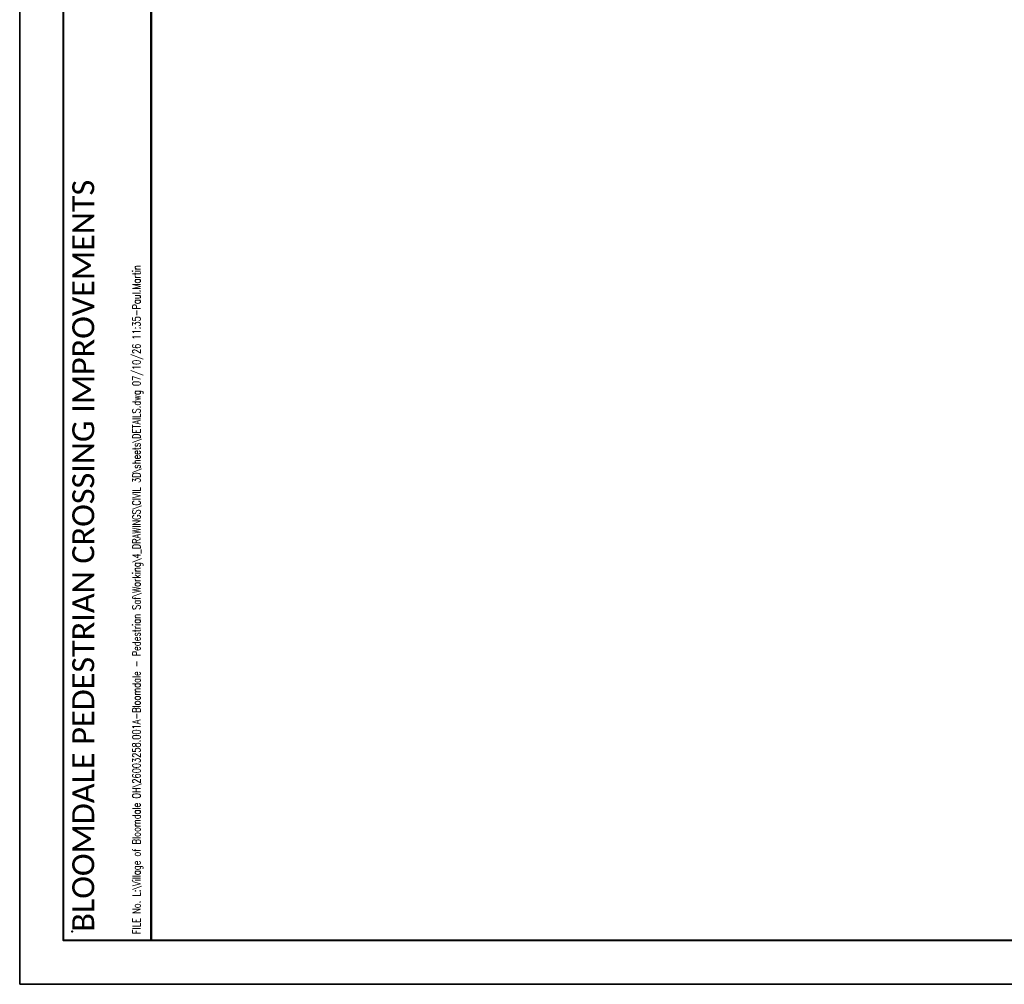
# Paper-space layout 'DETAILS' of a CAD drawing. Header units: feet. Extents: x -0.4 to 48.6, y -25.2 to 23.8.
# Tile 2 of 8: x -0.4 to 11.9, y -0.2 to 11.8. Entities that reach past the tile are written whole.
import ezdxf

# ---------------------------------------------------------------- set-up
doc = ezdxf.new("R2010")
doc.units = ezdxf.units.FT
doc.header["$MEASUREMENT"] = 0
for name, color, linetype, lineweight in [('G-ANNO-TTLB', 51, 'Continuous', 35), ('SH_Border', 7, 'Continuous', 40), ('SH_Data', 7, 'Continuous', 0), ('SH_Data (Construction)', 7, 'Continuous', 0)]:
    doc.layers.add(name, color=color, linetype=linetype, lineweight=lineweight)
doc.styles.add('pdg', font='simplex.shx', dxfattribs={"width": 0.75})
doc.styles.add('Style-Calibri', font='calibri.ttf')

# ---------------------------------------------------------------- blocks, each defined once
blk = doc.blocks.new('BORDER_1')
at = {"flags": 128}
blk.add_lwpolyline([(0, 0), (36, 0), (36, 24), (0, 24)], close=True, dxfattribs=at)
at = {"layer": 'SH_Border', "color": 7, "linetype": 'Continuous', "lineweight": 40, "flags": 128}
for points in [[(0.545, 23.455), (1.636, 23.455), (1.636, 0.545), (0.545, 0.545)], [(35.455, 23.455), (35.455, 0.545), (1.636, 0.545), (1.636, 23.455)]]:
    blk.add_lwpolyline(points, close=True, dxfattribs=at)
at = {"layer": 'SH_Data (Construction)', "lineweight": 40}
blk.add_point((0.655, 0.655), dxfattribs=at)
at = {"layer": 'SH_Data', "color": 7, "linetype": 'Continuous', "lineweight": 0, "insert": (0.655, 0.655), "char_height": 0.27273, "attachment_point": 1, "rotation": 90, "line_spacing_factor": 0.6, "style": 'Style-Calibri'}
blk.add_mtext('BLOOMDALE PEDESTRIAN CROSSING IMPROVEMENTS', dxfattribs=at)

psp = doc.layouts.new('DETAILS')

# ---------------------------------------------------------------- linework, layer by layer
at = {"layer": 'Defpoints'}
psp.add_lwpolyline([(-0.394, 23.803), (35.606, 23.803), (35.606, -0.197), (-0.394, -0.197)], close=True, dxfattribs=at)

# ---------------------------------------------------------------- block references
psp.add_blockref('BORDER_1', (-0.394, -0.197))

# ---------------------------------------------------------------- texts
at = {"layer": 'G-ANNO-TTLB', "insert": (1.009, 0.428), "char_height": 0.1, "attachment_point": 1, "rotation": 90, "style": 'pdg'}
psp.add_mtext('FILE No. L:\\\\Village of Bloomdale OH\\\\26003258.001A-Bloomdale - Pedestrian Saf\\\\Working\\\\4_DRAWINGS\\\\CIVIL 3D\\\\sheets\\\\DETAILS.dwg 07/10/26 11:35-Paul.Martin', dxfattribs=at)

doc.saveas('drawing.dxf')
